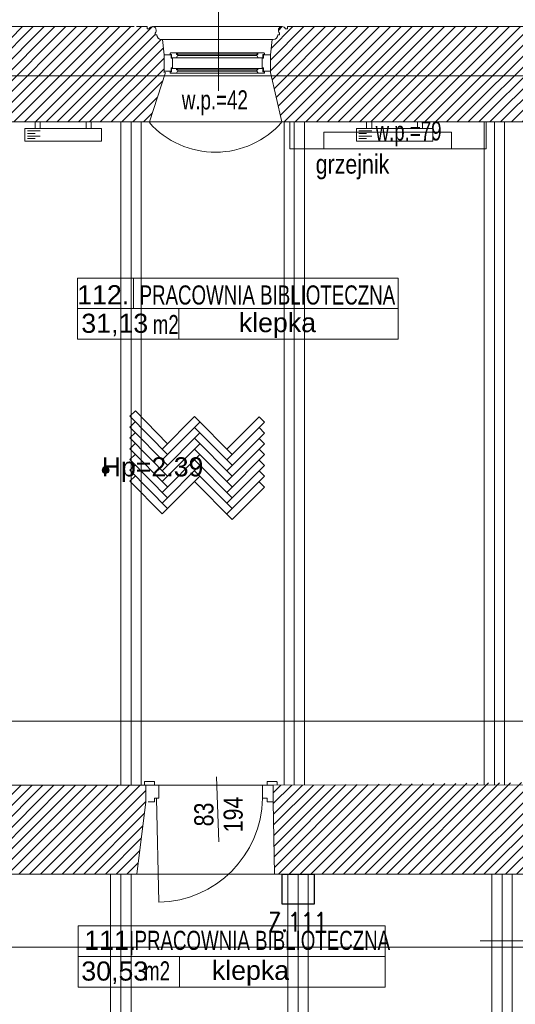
# Model space of a CAD drawing. Header units: millimetres. Extents: x -573548 to 674770, y -184010 to -47794.
# Tile 28 of 181: x 96822 to 100709, y -150704 to -142981. Entities that reach past the tile are written whole.
import ezdxf
from ezdxf.enums import TextEntityAlignment as Align

# ---------------------------------------------------------------- set-up
doc = ezdxf.new("R2010")
doc.units = ezdxf.units.MM
for name, color, linetype, lineweight in [('A.05 RZUT 1 PIĘTRA_is$0$0_Nr_pióra__12', 8, 'Continuous', 9), ('A.05 RZUT 1 PIĘTRA_is$0$A-DRZWI_Nr_pióra__9', 8, 'Continuous', 9), ('A.05 RZUT 1 PIĘTRA_is$0$A-OKNA-OPIS_Nr_pióra__8', 8, 'Continuous', 9), ('A.05 RZUT 1 PIĘTRA_is$0$A-OPISY-2_Nr_pióra__2', 8, 'Continuous', 9), ('A.05 RZUT 1 PIĘTRA_is$0$A-OPISY-3_Nr_pióra__6', 8, 'Continuous', 9), ('A.05 RZUT 1 PIĘTRA_is$0$A-WYSOKOSCI_Nr_pióra__7', 8, 'Continuous', 9), ('A.05 RZUT 1 PIĘTRA_is$0$belki nad_Nr_pióra__1', 8, 'Continuous', 9), ('A.05 RZUT 1 PIĘTRA_is$0$CO TO JEST_Nr_pióra__1', 8, 'Continuous', 9), ('A.05 RZUT 1 PIĘTRA_is$0$detalokna_Nr_pióra__1', 8, 'Continuous', 9), ('A.05 RZUT 1 PIĘTRA_is$0$detalokna_Nr_pióra__41', 8, 'Continuous', 9), ('A.05 RZUT 1 PIĘTRA_is$0$Drawing & Figure_Nr_pióra__18', 8, 'Continuous', 9), ('A.05 RZUT 1 PIĘTRA_is$0$DRZWI_Nr_pióra__41', 8, 'Continuous', 9), ('A.05 RZUT 1 PIĘTRA_is$0$linia nadproza_Nr_pióra__1', 8, 'Continuous', 9), ('A.05 RZUT 1 PIĘTRA_is$0$Nowe_Annotation - Text_Nr_pióra__59', 8, 'Continuous', 9), ('A.05 RZUT 1 PIĘTRA_is$0$Nowe_GRZEJNIK_Nr_pióra__59', 8, 'Continuous', 9), ('A.05 RZUT 1 PIĘTRA_is$0$OKNO_DETAL_Nr_pióra__1', 8, 'Continuous', 9), ('A.05 RZUT 1 PIĘTRA_is$0$OKNO_DETAL_Nr_pióra__41', 8, 'Continuous', 9), ('A.05 RZUT 1 PIĘTRA_is$0$opisy inne_Nr_pióra__1', 8, 'Continuous', 9), ('A.05 RZUT 1 PIĘTRA_is$0$OSIE_Nr_pióra__1', 8, 'Continuous', 9), ('A.05 RZUT 1 PIĘTRA_is$0$PARAPET_Nr_pióra__7', 8, 'Continuous', 9), ('A.05 RZUT 1 PIĘTRA_is$0$POSADZKI_Nr_pióra__18', 8, 'Continuous', 9), ('A.05 RZUT 1 PIĘTRA_is$0$SCIANY_KONSTR_Nr_pióra__21', 8, 'Continuous', 9), ('A.05 RZUT 1 PIĘTRA_is$0$strop_Nr_pióra__8', 8, 'Continuous', 9), ('A.05 RZUT 1 PIĘTRA_is$0$Structural - Bearing_Nr_pióra__21', 8, 'Continuous', 9), ('A.05 RZUT 1 PIĘTRA_is$0$Structural - Grid', 8, 'Continuous', 9), ('A.05 RZUT 1 PIĘTRA_is$0$Structural - Grid_Nr_pióra__17', 8, 'Continuous', 9), ('A.05 RZUT 1 PIĘTRA_is$0$WIDOK_Nr_pióra__8', 8, 'Continuous', 9), ('A.05 RZUT 1 PIĘTRA_is$0$ściany_Nr_pióra__3', 8, 'Continuous', 9), ('BMS_URZĄDZENIA', 30, 'Continuous', 30), ('SAN_Grzejniki CO na rzucie', 7, 'Continuous', 13)]:
    doc.layers.add(name, color=color, linetype=linetype, lineweight=lineweight)
doc.styles.add('A.05 RZUT 1 PIĘTRA_is$0$STYL_AUTOMATYCZNY_1', font='arial.ttf')
doc.styles.add('A.05 RZUT 1 PIĘTRA_is$0$STYL_AUTOMATYCZNY_4', font='arial.ttf', dxfattribs={"width": 0.8})
doc.styles.add('A.05 RZUT 1 PIĘTRA_is$0$STYL_AUTOMATYCZNY_5', font='arial.ttf', dxfattribs={"width": 0.7})
doc.styles.add('A.05 RZUT 1 PIĘTRA_is$0$STYL_AUTOMATYCZNY_7', font='arial.ttf', dxfattribs={"width": 0.8})
doc.styles.add('SIMPLEX-10', font='simplex.shx', dxfattribs={"width": 0.8, "height": 10})
pattern_1 = [(45, (0, 0), (-42.426407, 42.426407), [])]

# ---------------------------------------------------------------- blocks, each defined once
blk = doc.blocks.new('A.05 RZUT 1 PIĘTRA_is$0$Standardowy znacznik osi_3')
at = {"layer": 'A.05 RZUT 1 PIĘTRA_is$0$Structural - Grid_Nr_pióra__17'}
blk.add_line((2962.2, 0), (40906.6, 0), dxfattribs=at)
at = {"layer": 'A.05 RZUT 1 PIĘTRA_is$0$Structural - Grid_Nr_pióra__17', "style": 'A.05 RZUT 1 PIĘTRA_is$0$STYL_AUTOMATYCZNY_1'}
for tag, p in [('AC_MarkerText_1_0', (-250, -335)), ('AC_MarkerText_1_1', (44118.7, -335))]:
    blk.add_attdef(tag, text='', height=350, rotation=180, dxfattribs=at).set_placement(p, align=Align.TOP_CENTER)
blk = doc.blocks.new('A.05 RZUT 1 PIĘTRA_is$0$Standardowy znacznik osi_4')
at = {"layer": 'A.05 RZUT 1 PIĘTRA_is$0$Structural - Grid_Nr_pióra__17'}
blk.add_line((1000, 0), (42868.7, 0), dxfattribs=at)
at = {"layer": 'A.05 RZUT 1 PIĘTRA_is$0$Structural - Grid_Nr_pióra__17', "style": 'A.05 RZUT 1 PIĘTRA_is$0$STYL_AUTOMATYCZNY_1'}
for tag, p in [('AC_MarkerText_1_0', (-250, -335)), ('AC_MarkerText_1_1', (44118.7, -335))]:
    blk.add_attdef(tag, text='', height=350, rotation=180, dxfattribs=at).set_placement(p, align=Align.TOP_CENTER)
blk = doc.blocks.new('A.05 RZUT 1 PIĘTRA_is')
at = {"layer": 'A.05 RZUT 1 PIĘTRA_is$0$A-WYSOKOSCI_Nr_pióra__7'}
blk.add_hatch(color=256, dxfattribs=at).paths.add_polyline_path([(97806.6, -96512.7, 1), (97753.2, -96512.7, 1)])
at = {"layer": 'A.05 RZUT 1 PIĘTRA_is$0$Drawing & Figure_Nr_pióra__18'}
h = blk.add_hatch(dxfattribs=at)
h.set_pattern_fill('Common_Brick_0001', color=256, style=0, pattern_type=2)
h.set_pattern_definition(pattern_1)
h.paths.add_polyline_path([(92921.6, -93135.2), (92908.2, -93255.2), (92908.2, -93385.2), (92908.2, -93397.8), (93023.3, -93781.9), (95003.3, -93781.9), (95006, -94282.9), (95007.1, -94482.9), (95022.7, -97341), (95023.8, -97541), (95616.6, -97541), (95615.9, -97341), (95604.9, -94482.9), (95604.1, -94282.9), (95602.2, -93782.9), (98123.3, -93782.9), (98249.4, -93395.1), (98239.4, -93394.6), (98239.4, -93255.2), (98226, -93135.2), (98216.5, -93135.2, -0.383982), (98181, -93099.9), (98168.7, -93099.9), (98168.7, -93084.9, 1.205804), (98120.8, -93052.7), (98106, -93052.7), (98106, -93035.2), (98023.4, -93035.2), (98003.4, -93035.2), (96156.2, -93035.2), (96073.5, -93035.2), (96073.5, -93052.7), (96058.8, -93052.7, 0.263086), (96035.8, -93035.2), (96027.8, -93035.2, 0.761796), (96020.3, -93091.3), (96020.3, -93106.1), (95573.5, -93106.1), (95126.7, -93106.1), (95126.7, -93091.3, 0.761796), (95119.2, -93035.2), (95111.3, -93035.2, 0.263086), (95088.3, -93052.7), (95073.5, -93052.7), (95073.5, -93035.2), (94991.1, -93035.2), (93124.2, -93035.2), (93041.6, -93035.2), (93041.6, -93052.7), (93026.8, -93052.7, 1.205804), (92978.9, -93084.9), (92978.9, -93099.9), (92966.6, -93099.9, -0.383982), (92931.1, -93135.2)])
h = blk.add_hatch(dxfattribs=at)
h.set_pattern_fill('Common_Brick_0001', color=256, style=0, pattern_type=2)
h.set_pattern_definition(pattern_1)
h.paths.add_polyline_path([(99072.5, -93395.1), (99163.3, -93782.9), (101390.5, -93782.9), (101652.9, -93782.9), (101664.5, -93782.9), (101664.5, -93880.3), (102055.1, -93902.6), (102182.1, -93902.2), (102181.7, -93782.8), (103531.9, -93782.9), (103531.9, -93783), (104146.5, -93783), (104252.6, -93395.1), (104252.6, -93389), (104252.6, -93382.6), (104252.6, -93252.6), (104239.3, -93132.6), (104229.7, -93132.6, -0.383982), (104194.2, -93097.2), (104181.9, -93097.2), (104181.9, -93082.2, 1.205804), (104134.1, -93050), (104119.3, -93050), (104119.3, -93032.6), (104036.6, -93032.6), (102171.9, -93032.6), (102089.2, -93032.6), (102089.2, -93050), (102074.4, -93050, 0.263086), (102051.4, -93032.6), (102043.5, -93032.6, 0.761796), (102036, -93088.6), (102036, -93103.5), (101589.2, -93103.5), (101142.4, -93103.5), (101142.4, -93088.6, 0.761796), (101134.9, -93032.6), (101127, -93032.6, 0.263086), (101104, -93050), (101089.2, -93050), (101089.2, -93032.6), (101079.9, -93032.6), (99205.8, -93035.2), (99205.8, -93052.7), (99191, -93052.7, 1.205804), (99143.2, -93084.9), (99143.2, -93099.9), (99130.8, -93099.9, -0.383982), (99095.3, -93135.2), (99085.8, -93135.2), (99072.5, -93255.2)])
h = blk.add_hatch(dxfattribs=at)
h.set_pattern_fill('Common_Brick_0001', color=256, style=0, pattern_type=2)
h.set_pattern_definition(pattern_1)
h.paths.add_polyline_path([(99094.4, -98984.5), (99094.4, -99114.5), (99105, -99682.9), (101265, -99682.9), (101265, -99914.6), (101265, -100205.7), (101265, -100632.9), (101664.2, -100632.9), (101664.2, -101174.4), (101974.1, -101174.4), (101974.1, -100521.7), (102874.1, -100527), (102875, -100087.3), (102850.9, -100084.7), (102850.9, -99957.3), (102821.1, -99957.2), (102821.1, -99956.7), (102191.9, -99954.2), (102190.9, -99903.3), (101953.7, -99903.3), (101953, -99466.3), (101952.9, -99403.3), (102190.9, -99403.3), (102188.5, -99228.9), (102184.6, -98949.9), (102182, -98765.8), (102162, -98765.8), (102087.1, -98765.8), (102087.1, -98765.9), (101949.5, -98769.1), (101949.5, -98625.8), (102182, -98625.8), (102181.9, -94913.1), (102053.8, -94913.1), (101659.4, -94891.2), (101644.5, -98079.9), (101329.1, -98081.1), (101314.5, -98961), (99339.4, -98984.5), (99339.4, -98984.2), (99259.4, -98984.3), (99179.4, -98984.4), (99124.2, -98984.5)])
h = blk.add_hatch(dxfattribs=at)
h.set_pattern_fill('Common_Brick_0001', color=256, style=0, pattern_type=2)
h.set_pattern_definition(pattern_1)
h.paths.add_polyline_path([(89654.6, -100102.9), (89694.3, -101162.9), (90244.3, -101151.9), (90244.3, -101152.9), (90264.3, -101152.9), (90264.3, -100832.9), (90764.3, -100826.6), (90823.3, -100825.8), (90823.3, -100825.3), (90903.3, -100824.3), (90903.3, -100824.8), (90983.3, -100823.8), (93664.1, -100790.2), (93744.1, -100789.2), (93824.1, -100788.2), (94503.3, -100779.6), (94854.3, -100775.2), (94934.3, -100774.2), (95014.3, -100773.2), (95044.3, -100772.9), (95044.3, -101287.2), (95044.3, -104162.2), (95044.3, -104362.2), (95044.3, -104732.9), (93158.2, -104732.9), (93068.8, -105120.5), (93068.8, -105263.1), (93082.2, -105383.1), (93091.7, -105383.1, -0.383982), (93127.2, -105418.4), (93139.5, -105418.4), (93139.5, -105433.4, 1.205804), (93187.4, -105465.6), (93202.1, -105465.6), (93202.1, -105483.1), (93284.8, -105483.1), (95122.5, -105483.1), (95163.8, -105483.1), (95163.8, -105465.6), (95178.6, -105465.6, 0.263086), (95201.5, -105483.1), (95209.5, -105483.1, 0.761796), (95217, -105427), (95217, -105412.2), (95663.8, -105412.2), (96110.6, -105412.2), (96110.6, -105427, 0.761796), (96118.1, -105483.1), (96126, -105483.1, 0.263086), (96149, -105465.6), (96163.8, -105465.6), (96163.8, -105483.1), (96246.4, -105483.1), (98021.7, -105483.1), (98037.6, -105483.1), (98037.6, -105465.6), (98052.4, -105465.6, 1.205804), (98100.2, -105433.4), (98100.2, -105418.4), (98112.6, -105418.4, -0.383982), (98148.1, -105383.1), (98157.6, -105383.1), (98170.9, -105263.1), (98170.9, -105130.5), (98077.5, -104882.9), (97788, -104882.9), (95677.5, -104882.9), (95679.6, -104662.9), (95682.5, -104362.2), (95684.4, -104162.2), (95712.1, -101287.2), (95727.5, -99682.9), (98025, -99682.9), (98094.2, -99114.5), (98094.2, -98984.5), (95622.2, -98984.5), (95616.6, -97541), (95023.8, -97541), (95026.5, -98041.5), (94503.3, -98041.4), (93024.1, -98041), (93024.1, -98041), (93024.1, -98532.9), (93024.1, -98981.5), (93034.1, -98981.5), (93164.1, -98981.5), (93164.1, -98532.9), (93164.1, -98201.5), (94503.3, -98201.5), (95016.5, -98201.5), (95016.5, -99042.9), (95036.5, -99042.9), (95274.5, -99042.9), (95274.5, -99182.9), (95016.5, -99182.9), (95016.5, -100032.8), (94642.7, -100032.8), (94503.3, -100032.8), (94346.5, -100032.8), (93368.8, -100032.8), (93187.6, -100032.8), (93187.6, -99972.8), (93047.6, -99972.8), (93047.6, -100102.8), (92867.6, -100102.8), (92867.6, -100591.8), (92867.6, -100622.8), (91784.1, -100622.8), (91784.1, -99845), (91644.1, -99845), (91644.1, -100102.9), (90903.3, -100102.9), (90764.3, -100102.9)])
h.paths.add_polyline_path([(94000.4, -100634.4), (93799.7, -100634.4), (93799.7, -100374.4), (94079.7, -100374.4), (94079.7, -100565.3)], flags=0)
h = blk.add_hatch(dxfattribs=at)
h.set_pattern_fill('Common_Brick_0001', color=256, style=0, pattern_type=2)
h.set_pattern_definition(pattern_1)
h.paths.add_polyline_path([(99004.1, -105130.5), (99004.1, -105133.1), (99004.1, -105263.1), (99017.4, -105383.1), (99026.9, -105383.1, -0.383982), (99062.4, -105418.4), (99074.8, -105418.4), (99074.8, -105433.4, 1.205804), (99122.6, -105465.6), (99137.4, -105465.6), (99137.4, -105483.1), (99204.1, -105483.1), (100947.8, -105483.1), (101030.5, -105483.1), (101030.5, -105465.6), (101045.3, -105465.6, 0.263086), (101068.2, -105483.1), (101076.2, -105483.1, 0.761796), (101083.7, -105427), (101083.7, -105412.2), (101530.5, -105412.2), (101977.3, -105412.2), (101977.3, -105427, 0.761796), (101984.8, -105483.1), (101992.7, -105483.1, 0.263086), (102015.7, -105465.6), (102030.5, -105465.6), (102030.5, -105483.1), (102113.1, -105483.1), (103924.3, -105483.1), (103924.3, -105465.7), (103939, -105465.7, 1.205804), (103986.9, -105433.5), (103986.9, -105418.5), (103999.2, -105418.5, -0.383982), (104034.7, -105383.1), (104044.2, -105383.1), (104057.6, -105263.1), (104057.6, -105133.1), (104057.6, -105120.6), (103945.6, -104852.9), (103944.9, -104852.9), (103844.1, -104852.9), (103844.1, -104162.2), (103844.1, -102612.9), (104065.1, -102614.3), (104741.9, -102618.9), (104741.9, -102618.7), (106171.9, -102627.6), (106171.9, -102628.6), (106251.9, -102629.2), (106251.9, -102618.7), (106370.4, -102462.9), (104954.1, -102462.9), (104954.1, -102402.3), (104954.2, -102162.3), (104954.2, -101922.3), (104954.2, -101876.9), (104954.2, -101286.9), (104954.2, -101086.9), (104954.2, -100540.3), (105004.2, -100540.6), (105004.6, -100517.3), (105003.8, -100516.6), (105001.4, -100099.6), (105011.2, -100099.6), (104997.1, -99971.2), (104808.8, -99969.9), (104807.5, -100169.9), (104600.5, -100168.5), (104107.5, -100165.1), (104108.8, -99965.1), (103861, -99963.2), (103861, -100145.9), (103873.8, -100532.8), (104843.4, -100540.6), (104843.4, -101086.9), (104843.4, -101286.9), (104843.4, -101876.9), (104843.5, -102467.9), (104065.1, -102467.9), (103743.6, -102467.9), (103743.6, -102482.8), (103746.4, -102482.8), (103744.1, -102612.9), (103743.7, -102612.9), (103744, -104162.2), (103744.1, -104862.9), (101964.1, -104862.9), (101964.1, -104482.9), (101889.3, -104482.9), (101749.6, -104482.9), (101749.6, -104482.7), (101749.3, -104342.9), (101963.9, -104342.9), (101963.9, -104162.2), (101963.9, -102612.9), (102946.5, -102612.8), (102946.5, -102462.9), (102251.9, -102462.9), (102171.9, -102462.9), (102091.9, -102462.9), (101974.1, -102462.9), (101974.1, -102205.7), (101974.1, -102162.9), (101834.1, -102162.9), (101667.5, -102152.9), (101623.3, -104162.2), (101612.3, -104662.9), (101607.5, -104882.9), (99117.5, -104882.9)])
at = {"layer": 'A.05 RZUT 1 PIĘTRA_is$0$0_Nr_pióra__12'}
blk.add_line((100717.1, -100205.6), (101723.4, -100205.7), dxfattribs=at)
at = {"layer": 'A.05 RZUT 1 PIĘTRA_is$0$A-DRZWI_Nr_pióra__9'}
blk.add_line((98649.2, -98919.6), (98669.2, -99430.5), dxfattribs=at)
blk.add_lwpolyline([(98178.2, -99087.5), (98198.2, -99903.7, 0.402585), (99010.4, -99087.5)], format="xyb", dxfattribs=at)
at = {"layer": 'A.05 RZUT 1 PIĘTRA_is$0$A-OKNA-OPIS_Nr_pióra__8'}
blk.add_line((98664.6, -93537.7), (98664.6, -92594.1), dxfattribs=at)
at = {"layer": 'A.05 RZUT 1 PIĘTRA_is$0$A-OPISY-3_Nr_pióra__6'}
for p, q in [((97997.6, -95006.8), (97997.6, -95246.9)), ((97560.4, -95246.9), (100074.5, -95246.9)), ((98353.4, -95246.9), (98353.4, -95486.9)), ((97985.4, -100129.1), (97985.4, -100319)), ((97565.8, -100327.9), (99967, -100327.9)), ((98358.7, -100328), (98358.7, -100567.9))]:
    blk.add_line(p, q, dxfattribs=at)
for points in [[(97560.4, -95486.9), (97560.4, -95006.9), (100074.5, -95006.9), (100074.5, -95486.9)], [(97565.8, -100567.9), (97565.8, -100087.9), (99971.8, -100087.9), (99971.8, -100567.9)]]:
    blk.add_lwpolyline(points, close=True, dxfattribs=at)
at = {"layer": 'A.05 RZUT 1 PIĘTRA_is$0$A-WYSOKOSCI_Nr_pióra__7'}
blk.add_circle((97779.9, -96512.7), 26.7, dxfattribs=at)
at = {"layer": 'A.05 RZUT 1 PIĘTRA_is$0$belki nad_Nr_pióra__1'}
for p, q in [((97899.4, -93782.9), (97899.4, -98984.5)), ((98059.4, -93782.9), (98059.4, -98984.5)), ((99179.4, -93782.9), (99179.4, -98984.5)), ((99339.4, -93782.9), (99339.4, -98984.5)), ((100749.4, -93782.9), (100749.4, -98984.5)), ((100909.4, -93782.9), (100909.4, -98984.5)), ((97819.4, -99682.9), (97819.4, -104882.9)), ((97979.4, -99682.9), (97979.4, -104882.9)), ((99209.4, -99682.9), (99209.4, -104882.9)), ((99369.4, -99682.9), (99369.4, -104882.9)), ((100809.4, -99682.9), (100809.4, -104882.9)), ((100969.4, -99682.9), (100969.4, -104882.9))]:
    blk.add_line(p, q, dxfattribs=at)
at = {"layer": 'A.05 RZUT 1 PIĘTRA_is$0$CO TO JEST_Nr_pióra__1'}
for p, q in [((99224.3, -93785.6), (99224.3, -93992.9)), ((100764.1, -93782.9), (100764.1, -93992.9)), ((100764.1, -93992.9), (99224.3, -93992.9))]:
    blk.add_line(p, q, dxfattribs=at)
at = {"layer": 'A.05 RZUT 1 PIĘTRA_is$0$detalokna_Nr_pióra__1'}
for p, q in [((99160.3, -93034.7), (98156.2, -93034.7)), ((99085.8, -93135.2), (98226, -93135.2))]:
    blk.add_line(p, q, dxfattribs=at)
at = {"layer": 'A.05 RZUT 1 PIĘTRA_is$0$detalokna_Nr_pióra__41'}
for points in [[(98303.9, -93282.2), (98303.9, -93359.2), (98303.9, -93282.2), (98293.9, -93282.2), (98293.9, -93255.2), (98239.4, -93255.2), (98239.4, -93385.2), (98293.9, -93385.2), (98293.9, -93359.2), (98303.9, -93359.2)], [(99007.9, -93282.2), (99007.9, -93359.2), (99007.9, -93282.2), (99017.9, -93282.2), (99017.9, -93255.2), (99072.5, -93255.2), (99072.5, -93385.2), (99017.9, -93385.2), (99017.9, -93359.2), (99007.9, -93359.2)]]:
    blk.add_lwpolyline(points, dxfattribs=at)
at = {"layer": 'A.05 RZUT 1 PIĘTRA_is$0$DRZWI_Nr_pióra__41'}
for p, q in [((98162.5, -98984.5), (98114.2, -98984.5)), ((99046.1, -98984.5), (99094.4, -98984.5))]:
    blk.add_line(p, q, dxfattribs=at)
for points in [[(98162.5, -98956.3), (98088.4, -98956.3, 0.414334), (98084.4, -98960.3), (98084.5, -98984.5)], [(99046.1, -98956.3), (99120.2, -98956.3, -0.414334), (99124.2, -98960.3), (99124.2, -98984.5)]]:
    blk.add_lwpolyline(points, format="xyb", dxfattribs=at)
for points in [[(98114.2, -99114.5), (98162.5, -99114.5), (98162.5, -99087.5), (98198.2, -99087.5), (98198.2, -98984.5), (98162.5, -98984.5), (98162.5, -98956.3)], [(99094.4, -99114.5), (99046.1, -99114.5), (99046.1, -99087.5), (99010.4, -99087.5), (99010.4, -98984.5), (99046.1, -98984.5), (99046.1, -98956.3)]]:
    blk.add_lwpolyline(points, dxfattribs=at)
at = {"layer": 'A.05 RZUT 1 PIĘTRA_is$0$linia nadproza_Nr_pióra__1'}
for p, q in [((98094.2, -98984.5), (99094.4, -98984.5)), ((98025, -99682.9), (99105, -99682.9))]:
    blk.add_line(p, q, dxfattribs=at)
at = {"layer": 'A.05 RZUT 1 PIĘTRA_is$0$Nowe_GRZEJNIK_Nr_pióra__59'}
blk.add_lwpolyline([(99492, -93992.9), (100492, -93992.9), (100492, -93862.9), (99492, -93862.9)], close=True, dxfattribs=at)
at = {"layer": 'A.05 RZUT 1 PIĘTRA_is$0$OKNO_DETAL_Nr_pióra__1'}
for p, q in [((98975.7, -93278.5), (98336.1, -93278.5)), ((98974.9, -93240.5), (98336.9, -93240.5)), ((98965.9, -93262.4), (98345.9, -93262.4)), ((98974.9, -93363), (98336.9, -93363)), ((98975.7, -93401), (98336.1, -93401)), ((98965.9, -93384.9), (98345.9, -93384.9))]:
    blk.add_line(p, q, dxfattribs=at)
at = {"layer": 'A.05 RZUT 1 PIĘTRA_is$0$OKNO_DETAL_Nr_pióra__41'}
for p, q in [((98336.9, -93240.5), (98345.7, -93250.5)), ((98974.9, -93250.5), (98336.9, -93250.5)), ((98974.9, -93240.5), (98966.2, -93250.5)), ((98336.9, -93363), (98345.7, -93373)), ((98974.9, -93363), (98966.2, -93373)), ((98974.9, -93373), (98336.9, -93373))]:
    blk.add_line(p, q, dxfattribs=at)
for points in [[(98312, -93278.5), (98297.9, -93278.5), (98297.9, -93252.5), (98285.9, -93252.5), (98285.9, -93248.5, -0.414214), (98293.9, -93240.5), (98312.1, -93240.5), (98336.9, -93240.5), (98336.9, -93252.5), (98345.9, -93252.5), (98345.9, -93262.4), (98344.9, -93262.4), (98336.1, -93278.5)], [(98999.8, -93278.5), (99013.9, -93278.5), (99013.9, -93252.5), (99025.9, -93252.5), (99025.9, -93248.5, 0.414214), (99017.9, -93240.5), (98999.7, -93240.5), (98974.9, -93240.5), (98974.9, -93252.5), (98965.9, -93252.5), (98965.9, -93262.4), (98966.9, -93262.4), (98975.7, -93278.5)], [(98293.9, -93401, -0.414214), (98285.9, -93393), (98285.9, -93388.9), (98297.9, -93388.9), (98297.9, -93363), (98336.9, -93363), (98336.9, -93375), (98345.9, -93375), (98345.9, -93384.9), (98344.9, -93384.9), (98336.1, -93401)], [(99017.9, -93401, 0.414214), (99025.9, -93393), (99025.9, -93388.9), (99013.9, -93388.9), (99013.9, -93363), (98974.9, -93363), (98974.9, -93375), (98965.9, -93375), (98965.9, -93384.9), (98966.9, -93384.9), (98975.7, -93401)]]:
    blk.add_lwpolyline(points, format="xyb", close=True, dxfattribs=at)
at = {"layer": 'A.05 RZUT 1 PIĘTRA_is$0$OSIE_Nr_pióra__1'}
for p, q in [((97979.4, -93782.9), (97979.4, -98984.5)), ((99259.4, -93782.9), (99259.4, -98984.5)), ((100829.4, -93782.9), (100829.4, -98984.5)), ((97899.4, -99682.9), (97899.4, -104882.9)), ((99289.4, -99682.9), (99289.4, -104882.9)), ((100889.4, -99682.9), (100889.4, -104882.9))]:
    blk.add_line(p, q, dxfattribs=at)
at = {"layer": 'A.05 RZUT 1 PIĘTRA_is$0$POSADZKI_Nr_pióra__18'}
for p, q in [((97971.1, -96090.7), (98013.5, -96048.3)), ((98264.6, -96306.1), (98013.5, -96048.3)), ((98264.6, -96390.9), (97971.1, -96090.7)), ((97971.1, -96175.6), (98013.5, -96133.1)), ((98222.2, -96348.5), (98476.8, -96093.9)), ((98222.2, -96433.3), (98519.2, -96136.4)), ((98773.7, -96390.9), (98476.8, -96093.9)), ((98476.8, -96178.8), (98519.2, -96136.4)), ((98731.3, -96348.5), (98984.5, -96095.3)), ((98731.3, -96433.3), (99026.9, -96137.7)), ((99026.9, -96137.7), (98984.5, -96095.3)), ((98264.6, -96475.8), (97971.1, -96175.6)), ((97971.1, -96260.4), (98013.5, -96218)), ((98222.2, -96518.2), (98519.2, -96221.2)), ((98773.7, -96475.8), (98476.8, -96178.8)), ((98731.3, -96518.2), (99026.9, -96222.6)), ((99026.9, -96222.6), (98984.5, -96180.1)), ((98264.6, -96560.6), (97971.1, -96260.4)), ((97971.1, -96345.3), (98013.5, -96302.8)), ((98222.2, -96603), (98519.2, -96306.1)), ((98773.7, -96560.6), (98476.8, -96263.6)), ((99026.9, -96307.4), (98984.5, -96265)), ((98264.6, -96645.5), (97971.1, -96345.3)), ((98773.7, -96645.5), (98476.8, -96348.5)), ((98731.3, -96603), (99026.9, -96307.4)), ((99026.9, -96392.3), (98984.5, -96349.9)), ((97971.1, -96430.1), (98013.5, -96387.7)), ((98264.6, -96730.3), (97971.1, -96430.1)), ((98222.2, -96687.9), (98519.2, -96390.9)), ((98773.7, -96730.3), (98476.8, -96433.3)), ((98731.3, -96687.9), (99026.9, -96392.3)), ((99026.9, -96477.1), (98984.5, -96434.7)), ((97971.1, -96515), (98013.5, -96472.5)), ((98264.6, -96815.2), (97971.1, -96515)), ((98222.2, -96772.8), (98519.2, -96475.8)), ((98773.7, -96815.2), (98476.8, -96518.2)), ((98519.2, -96560.6), (98476.8, -96518.2)), ((98731.3, -96772.8), (99026.9, -96477.1)), ((99026.9, -96562), (98984.5, -96519.6)), ((97971.1, -96599.8), (98013.5, -96557.4)), ((98222.2, -96857.6), (97971.1, -96599.8)), ((98222.2, -96857.6), (98519.2, -96560.6)), ((98773.7, -96900), (98476.8, -96603)), ((98731.3, -96857.6), (99026.9, -96562)), ((99026.9, -96646.8), (98984.5, -96604.4)), ((98773.7, -96900), (99026.9, -96646.8))]:
    blk.add_line(p, q, dxfattribs=at)
at = {"layer": 'A.05 RZUT 1 PIĘTRA_is$0$SCIANY_KONSTR_Nr_pióra__21'}
for p, q in [((98123.3, -93782.9), (95602.2, -93782.9)), ((101664.5, -93782.9), (99163.3, -93782.9)), ((98134, -98984.5), (95622.2, -98984.5)), ((98094.2, -98984.5), (98094.2, -99114.5)), ((101314.1, -98981.5), (99094.4, -98984.5)), ((99094.4, -98984.5), (99094.4, -99114.5)), ((98025, -99682.9), (98094.2, -99114.5)), ((99105, -99682.9), (99094.4, -99114.5)), ((98025, -99682.9), (95727.5, -99682.9)), ((101265, -99682.9), (99105, -99682.9))]:
    blk.add_line(p, q, dxfattribs=at)
at = {"layer": 'A.05 RZUT 1 PIĘTRA_is$0$strop_Nr_pióra__8'}
blk.add_arc((98640.9, -93326.3), 693.6, 221.72943, 318.83591, dxfattribs=at)
at = {"layer": 'A.05 RZUT 1 PIĘTRA_is$0$Structural - Bearing_Nr_pióra__21'}
for p, q in [((98003.4, -93035.2), (96087.6, -93035.2)), ((101079.9, -93032.6), (99205.8, -93035.2)), ((98249.4, -93395.1), (98123.3, -93782.9)), ((99072.5, -93395.1), (99163.3, -93782.9))]:
    blk.add_line(p, q, dxfattribs=at)
for points in [[(98023.4, -93035.2), (98106, -93035.2), (98106, -93052.7), (98120.8, -93052.7, -1.205804), (98168.7, -93084.9), (98168.7, -93099.9), (98181, -93099.9, 0.383982), (98216.5, -93135.2), (98226, -93135.2), (98239.4, -93255.2), (98239.4, -93397.8)], [(99288.4, -93035.2), (99205.8, -93035.2), (99205.8, -93052.7), (99191, -93052.7, 1.205804), (99143.2, -93084.9), (99143.2, -93099.9), (99130.8, -93099.9, -0.383982), (99095.3, -93135.2), (99085.8, -93135.2), (99072.5, -93255.2), (99072.5, -93397.8)]]:
    blk.add_lwpolyline(points, format="xyb", dxfattribs=at)
at = {"layer": 'A.05 RZUT 1 PIĘTRA_is$0$WIDOK_Nr_pióra__8'}
blk.add_line((99163.3, -93782.9), (98123.3, -93782.9), dxfattribs=at)
at = {"layer": 'A.05 RZUT 1 PIĘTRA_is$0$ściany_Nr_pióra__3'}
blk.add_line((98239.4, -93391.6), (98239.4, -93385.2), dxfattribs=at)
at = {"layer": 'A.05 RZUT 1 PIĘTRA_is$0$Structural - Grid', "zscale": 1000, "rotation": 180}
for name, p in [('A.05 RZUT 1 PIĘTRA_is$0$Standardowy znacznik osi_3', (121686.6, -93420.2)), ('A.05 RZUT 1 PIĘTRA_is$0$Standardowy znacznik osi_4', (121683.4, -98482.5)), ('A.05 RZUT 1 PIĘTRA_is$0$Standardowy znacznik osi_3', (121683.4, -100254.9))]:
    blk.add_blockref(name, p, dxfattribs=at)
at = {"layer": 'A.05 RZUT 1 PIĘTRA_is$0$A-OPISY-2_Nr_pióra__2', "char_height": 150}
for s, insert, attachment_point, style in [('\\A1;{\\pql;\\fArial|b0|i0|c238|p0;\\W1.000000;112.}', (97557.3, -95213), 7, 'A.05 RZUT 1 PIĘTRA_is$0$STYL_AUTOMATYCZNY_1'), ('\\A1;{\\pql;\\fArial|b0|i0|c238|p0;\\W0.700000;PRACOWNIA BIBLIOTECZNA}', (98046.3, -95216.9), 7, 'A.05 RZUT 1 PIĘTRA_is$0$STYL_AUTOMATYCZNY_5'), ('\\A1;{\\pqr;\\fArial|b0|i0|c238|p0;\\W0.700000;m2}', (98353.4, -95296.8), 3, 'A.05 RZUT 1 PIĘTRA_is$0$STYL_AUTOMATYCZNY_5'), ('\\A1;{\\pql;\\fArial|b0|i0|c238|p0;\\W1.000000;31,13}', (97589.3, -95464.6), 7, 'A.05 RZUT 1 PIĘTRA_is$0$STYL_AUTOMATYCZNY_1'), ('\\A1;{\\pql;\\fArial|b0|i0|c238|p0;\\W1.000000;klepka}', (98824.5, -95476.4), 7, 'A.05 RZUT 1 PIĘTRA_is$0$STYL_AUTOMATYCZNY_1'), ('\\A1;{\\pql;\\fArial|b0|i0|c238|p0;\\W1.000000;111.}', (97612.5, -100276.5), 7, 'A.05 RZUT 1 PIĘTRA_is$0$STYL_AUTOMATYCZNY_1'), ('\\A1;{\\pql;\\fArial|b0|i0|c238|p0;\\W0.700000;PRACOWNIA BIBLIOTECZNA}', (98006.7, -100279), 7, 'A.05 RZUT 1 PIĘTRA_is$0$STYL_AUTOMATYCZNY_5'), ('\\A1;{\\pql;\\fArial|b0|i0|c238|p0;\\W1.000000;30,53}', (97589.3, -100545.6), 7, 'A.05 RZUT 1 PIĘTRA_is$0$STYL_AUTOMATYCZNY_1'), ('\\A1;{\\pqr;\\fArial|b0|i0|c238|p0;\\W0.700000;m2}', (98285.4, -100366.5), 3, 'A.05 RZUT 1 PIĘTRA_is$0$STYL_AUTOMATYCZNY_5'), ('\\A1;{\\pql;\\fArial|b0|i0|c238|p0;\\W1.000000;klepka}', (98613.4, -100557.4), 7, 'A.05 RZUT 1 PIĘTRA_is$0$STYL_AUTOMATYCZNY_1')]:
    blk.add_mtext(s, dxfattribs=dict(at, insert=insert, attachment_point=attachment_point, style=style))
at = {"layer": 'A.05 RZUT 1 PIĘTRA_is$0$A-WYSOKOSCI_Nr_pióra__7', "insert": (98148.2, -96510.4), "char_height": 150, "attachment_point": 5, "style": 'A.05 RZUT 1 PIĘTRA_is$0$STYL_AUTOMATYCZNY_1'}
blk.add_mtext('\\A1;{\\pqc;\\fArial|b0|i0|c238|p0;\\W1.000000;Hp=2.39}', dxfattribs=at)
at = {"layer": 'A.05 RZUT 1 PIĘTRA_is$0$Nowe_Annotation - Text_Nr_pióra__59', "insert": (99427.6, -94233.2), "char_height": 150, "attachment_point": 7, "style": 'A.05 RZUT 1 PIĘTRA_is$0$STYL_AUTOMATYCZNY_7'}
blk.add_mtext('\\A1;{\\pql;\\fArial|b0|i0|c238|p0;\\W0.800000;grzejnik }', dxfattribs=at)
at = {"layer": 'A.05 RZUT 1 PIĘTRA_is$0$opisy inne_Nr_pióra__1', "char_height": 150, "attachment_point": 5, "rotation": 90, "style": 'A.05 RZUT 1 PIĘTRA_is$0$STYL_AUTOMATYCZNY_4'}
for s, insert in [('\\A1;{\\pqc;\\fArial|b0|i0|c238|p0;\\W0.800000;194}', (98781.2, -99214.7)), ('\\A1;{\\pqc;\\fArial|b0|i0|c238|p0;\\W0.800000;83}', (98551.5, -99214.7))]:
    blk.add_mtext(s, dxfattribs=dict(at, insert=insert))
at = {"layer": 'A.05 RZUT 1 PIĘTRA_is$0$PARAPET_Nr_pióra__7', "char_height": 150, "style": 'A.05 RZUT 1 PIĘTRA_is$0$STYL_AUTOMATYCZNY_5'}
for s, insert, attachment_point in [('\\A1;{\\pqc;\\fArial|b0|i0|c238|p0;\\W0.700000;w.p.=42}', (98636.7, -93632.2), 5), ('\\A1;{\\pql;\\fArial|b0|i0|c238|p0;\\W0.700000;w.p.=79}', (99897.3, -93973.6), 7)]:
    blk.add_mtext(s, dxfattribs=dict(at, insert=insert, attachment_point=attachment_point))

msp = doc.modelspace()

# ---------------------------------------------------------------- linework, layer by layer
at = {"layer": 'BMS_URZĄDZENIA'}
msp.add_lwpolyline([(98879.453, -149682.851), (99130.717, -149682.851), (99130.717, -149917.765), (98879.453, -149917.765)], close=True, dxfattribs=at)
at = {"layer": 'SAN_Grzejniki CO na rzucie', "color": 150}
for p, q in [((96882.974, -143852.851), (96982.974, -143852.851)), ((96882.974, -143872.851), (96942.974, -143872.851)), ((99482.343, -143852.851), (99582.343, -143852.851)), ((99482.343, -143872.851), (99542.343, -143872.851)), ((96882.974, -143892.851), (96982.974, -143892.851)), ((96882.974, -143912.851), (96942.974, -143912.851)), ((99482.343, -143892.851), (99582.343, -143892.851)), ((99482.343, -143912.851), (99542.343, -143912.851))]:
    msp.add_line(p, q, dxfattribs=at)
for points in [[(96942.974, -143832.851), (96942.974, -143782.851), (96982.974, -143782.851), (96982.974, -143832.851)], [(97342.974, -143832.851), (97342.974, -143782.851), (97382.974, -143782.851), (97382.974, -143832.851)], [(99542.343, -143832.851), (99542.343, -143782.851), (99582.343, -143782.851), (99582.343, -143832.851)], [(99942.343, -143832.851), (99942.343, -143782.851), (99982.343, -143782.851), (99982.343, -143832.851)], [(96862.974, -143932.851), (97462.974, -143932.851), (97462.974, -143832.851), (96862.974, -143832.851), (96862.974, -143932.851)], [(99462.343, -143932.851), (100062.343, -143932.851), (100062.343, -143832.851), (99462.343, -143832.851), (99462.343, -143932.851)]]:
    msp.add_lwpolyline(points, dxfattribs=at)

# ---------------------------------------------------------------- block references
at = {"color": 150}
msp.add_blockref('A.05 RZUT 1 PIĘTRA_is', (-284.351, -50000), dxfattribs=at)

# ---------------------------------------------------------------- texts
at = {"layer": 'BMS_URZĄDZENIA', "lineweight": 30, "insert": (99001.591, -150058.474), "char_height": 150, "width": 609.56559, "attachment_point": 5, "style": 'SIMPLEX-10'}
msp.add_mtext('Z.111', dxfattribs=at)

doc.saveas('drawing.dxf')
